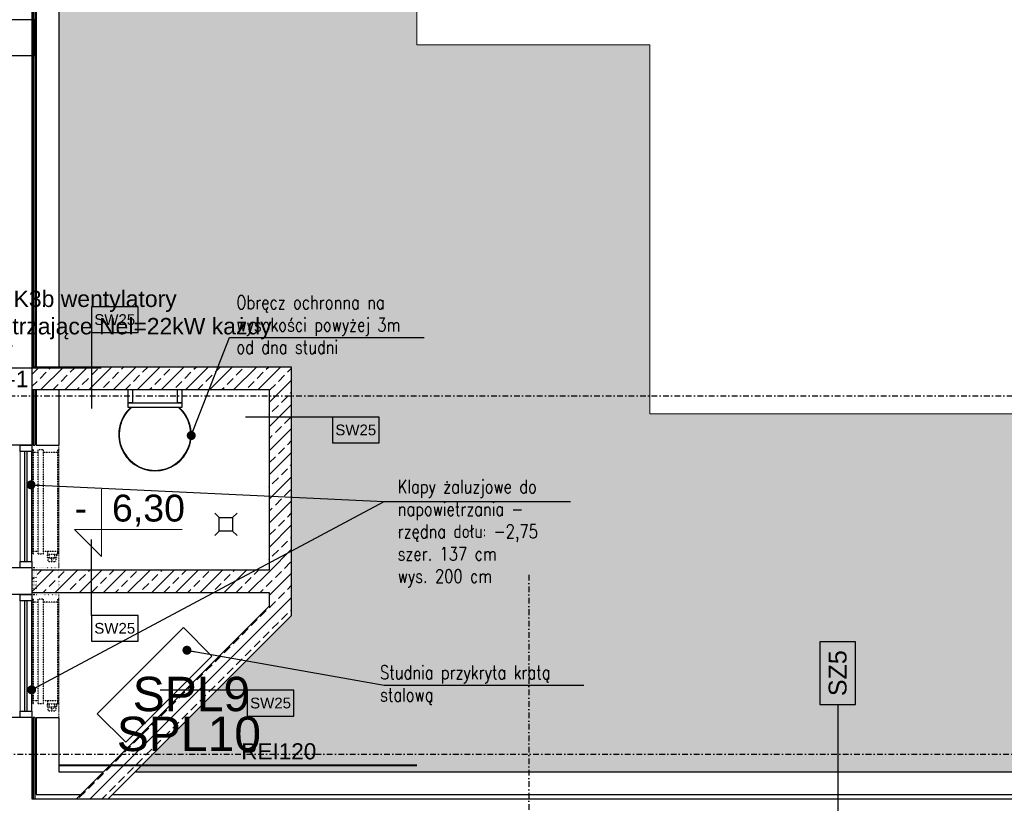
# Model space of a CAD drawing. Header units: centimetres. Extents: x -10729 to 144862, y -4437 to 43656.
# Tile 115 of 148: x 9891 to 10991, y 12255 to 13130. Entities that reach past the tile are written whole.
import ezdxf
from ezdxf.enums import TextEntityAlignment as Align

# ---------------------------------------------------------------- set-up
doc = ezdxf.new("R2010")
doc.units = ezdxf.units.CM
doc.header["$LTSCALE"] = 0.1
doc.header["$PDMODE"] = 35
doc.header["$PDSIZE"] = 0.1
for name, pattern in [('01-103-Went PP_poziom-0_5$0$DASHED', [0.75, 0.5, -0.25]), ('Kondygnacja  -0_5$0$DOT2', [3.175, 0, -3.175]), ('Kondygnacja  -0_5$0$HIDDEN', [9.525, 6.35, -3.175]), ('Osie rzutów$0$DASHDOT2', [12.7, 6.35, -3.175, 0, -3.175])]:
    doc.linetypes.add(name, pattern=pattern)
doc.layers.get('0').update_dxf_attribs({"color": 8})
doc.layers.get('DEFPOINTS').update_dxf_attribs({"color": 8})
for name, color, linetype in [('AU Szafki Klimakonwektorów', 183, 'Continuous'), ('bgde_opis urządzen', 6, 'Continuous'), ('Kondygnacja  -0_5$0$ARCH_CIENKIE_IST', 8, 'Continuous'), ('Kondygnacja  -0_5$0$ARCH_GRUNT', 8, 'Continuous'), ('Kondygnacja  -0_5$0$ARCH_INFO_KOTY_WYSOKOŚCIOWE_IST', 8, 'Continuous'), ('Kondygnacja  -0_5$0$ARCH_INFO_ODPORNOŚĆ OGNIOWA', 8, 'Continuous'), ('Kondygnacja  -0_5$0$ARCH_INFO_OPISY', 8, 'Continuous'), ('Kondygnacja  -0_5$0$ARCH_INFO_OPISY_PRZEGRODY', 8, 'Continuous'), ('Kondygnacja  -0_5$0$ARCH_INFO_OPISY_PRZEGRODY_IST', 8, 'Continuous'), ('Kondygnacja  -0_5$0$ARCH_MUROWANE_IST', 8, 'Continuous'), ('Kondygnacja  -0_5$0$ARCH_PROFILE', 8, 'Continuous'), ('Kondygnacja  -0_5$0$ARCH_STAL', 8, 'Continuous'), ('Kondygnacja  -0_5$0$ARCH_SZKŁO', 8, 'Continuous'), ('Kondygnacja  -0_5$0$ARCH_WYBURZENIA', 8, 'Kondygnacja  -0_5$0$DOT2'), ('Kondygnacja  -0_5$0$ARCH_WYPOSAŻENIE_SANITARNE', 8, 'Continuous'), ('Kondygnacja  -0_5$0$ARCH_ŚLUSARKA_DRZWI', 8, 'Continuous'), ('Kondygnacja  -0_5$0$ARCH_ŻELBET', 8, 'Continuous'), ('Kondygnacja  -0_5$0$ARCH_ŻELBET_IST', 8, 'Continuous'), ('Kondygnacja  -0_5$0$DRABINA', 8, 'Continuous'), ('Osie rzutów$0$ARCH_INFO_OSIE_IST', 8, 'Osie rzutów$0$DASHDOT2'), ('Osie rzutów$0$ARCH_INFO_OSIE_OPISY_IST', 8, 'Continuous')]:
    doc.layers.add(name, color=color, linetype=linetype)
for name, color, linetype, lineweight in [('bgde_urządzenia', 3, 'Continuous', 30), ('Kondygnacja  -0_5$0$ARCH_INFO_KOTY_WYSOKOŚCIOWE', 8, 'Continuous', 15), ('Kondygnacja  -0_5$0$ARCH_INFO_WYMIARY', 8, 'Continuous', 9), ('Kondygnacja  -0_5$0$ARCH_WIDOK', 8, 'Continuous', 13)]:
    doc.layers.add(name, color=color, linetype=linetype, lineweight=lineweight)
doc.layers.add('Kondygnacja  -0_5$0$RYSUNKOWE_NIEDRUK', color=8, linetype='Continuous', lineweight=9, plot=False)
doc.styles.add('Arial', font='ARIAL.TTF')
doc.styles.add('Kondygnacja  -0_5$0$Arial', font='ARIAL.TTF')
doc.styles.add('Kondygnacja  -0_5$0$Romans', font='Romans.shx', dxfattribs={"width": 0.7})
doc.styles.add('Kondygnacja  -0_5$0$ROMANS-50-CM', font='romans.shx', dxfattribs={"width": 0.8, "height": 10})
doc.styles.add('Kondygnacja  -0_5$0$Standard', font='txt')
doc.dimstyles.new('Kondygnacja  -0_5$0$ISO-25', dxfattribs={"dimtxt": 2.5, "dimasz": 2.5, "dimexe": 1.25, "dimexo": 0.625, "dimtad": 1, "dimtxsty": 'Kondygnacja  -0_5$0$Standard', "dimcen": 2.5, "dimadec": 0, "dimazin": 0, "dimtfac": 1, "dimtmove": 0, "dimatfit": 3, "dimfxl": 0, "dimarcsym": 0})
doc.dimstyles.new('Kondygnacja  -0_5$0$Wymiary 1-100', dxfattribs={"dimtxt": 12, "dimasz": 10, "dimexe": 5, "dimexo": 0, "dimgap": 4, "dimtad": 1, "dimrnd": 0.5, "dimzin": 12, "dimdsep": 46, "dimtxsty": 'Kondygnacja  -0_5$0$Romans', "dimblk": 'Kondygnacja  -0_5$0$_Oblique', "dimcen": 10, "dimdle": 10, "dimclrt": 55, "dimazin": 0, "dimtfac": 1, "dimtmove": 1, "dimatfit": 3, "dimfxl": 0, "dimtolj": 1, "dimtzin": 0, "dimarcsym": 0})

# ---------------------------------------------------------------- blocks, each defined once
blk = doc.blocks.new('Osie rzutów')
at = {"layer": 'Osie rzutów$0$ARCH_INFO_OSIE_IST', "ltscale": 10}
for p, q in [((7947.38, 12710), (13655, 12710)), ((10460, 12510), (10460, 4623.26)), ((4436.04, 12310), (13655, 12310))]:
    blk.add_line(p, q, dxfattribs=at)
blk = doc.blocks.new('Kondygnacja  -0_5$0$_Dot')
at = {"color": 0, "linetype": 'ByBlock', "lineweight": -2}
blk.add_line((-0.5, 0), (-1, 0), dxfattribs=at)
at = {"color": 0, "linetype": 'ByBlock', "const_width": 0.5}
blk.add_lwpolyline([(-0.25, 0, 1), (0.25, 0, 1)], format="xyb", close=True, dxfattribs=at)
blk = doc.blocks.new('Kondygnacja  -0_5$0$_Oblique')
at = {"color": 0, "linetype": 'ByBlock', "lineweight": -2}
blk.add_line((-0.5, -0.5), (0.5, 0.5), dxfattribs=at)
blk = doc.blocks.new('*D120')
at = {"layer": 'DEFPOINTS', "color": 0}
for p in [(10335, 12290), (9935, 12176.4), (10335, 12176.4)]:
    blk.add_point(p, dxfattribs=at)
at = {"layer": 'Kondygnacja  -0_5$0$ARCH_INFO_WYMIARY', "color": 0, "lineweight": -2}
for p, q in [((10335, 12184.4), (10335, 12171.4)), ((9925, 12176.4), (10345, 12176.4)), ((9935, 12176.4), (9935, 12181.4))]:
    blk.add_line(p, q, dxfattribs=at)
at = {"layer": 'Kondygnacja  -0_5$0$ARCH_INFO_WYMIARY', "color": 0, "lineweight": -2, "xscale": 10, "yscale": 10, "zscale": 10, "rotation": 180}
blk.add_blockref('Kondygnacja  -0_5$0$_Oblique', (9935, 12176.4), dxfattribs=at)
at = {"layer": 'Kondygnacja  -0_5$0$ARCH_INFO_WYMIARY', "color": 0, "lineweight": -2, "xscale": 10, "yscale": 10, "zscale": 10}
blk.add_blockref('Kondygnacja  -0_5$0$_Oblique', (10335, 12176.4), dxfattribs=at)
at = {"layer": 'Kondygnacja  -0_5$0$ARCH_INFO_WYMIARY', "color": 55, "insert": (10135, 12186.4), "char_height": 12, "attachment_point": 5, "style": 'Kondygnacja  -0_5$0$Romans'}
blk.add_mtext('\\A1;400', dxfattribs=at)
blk = doc.blocks.new('Kondygnacja  -0_5$0$Poziom 0_część B$0$WPUST PODŁOGOWY')
for points in [[(-12.5, 12.5), (-7.5, 7.5)], [(12.5, 12.5), (7.5, 7.5)], [(-7.5, -7.5), (-12.5, -12.5)], [(7.5, -7.5), (12.5, -12.5)]]:
    blk.add_lwpolyline(points)
blk.add_lwpolyline([(-7.5, 7.5), (7.5, 7.5), (7.5, -7.5), (-7.5, -7.5)], close=True)
blk = doc.blocks.new('Kondygnacja  -0_5$0$kota wysokościowa względna wykończeniowa')
at = {"layer": 'Kondygnacja  -0_5$0$ARCH_INFO_KOTY_WYSOKOŚCIOWE'}
blk.add_lwpolyline([(0, 50), (0, 0), (-20, 20), (60, 20)], dxfattribs=at)
at = {"layer": 'Kondygnacja  -0_5$0$ARCH_INFO_KOTY_WYSOKOŚCIOWE', "style": 'Kondygnacja  -0_5$0$Arial'}
for tag, p in [('%%P', (-20, 20)), ('205', (0, 20))]:
    blk.add_attdef(tag, text='', height=20, dxfattribs=at).set_placement(p, align=Align.BOTTOM_LEFT)

msp = doc.modelspace()

# ---------------------------------------------------------------- hatches: boundary and pattern name
at = {"layer": 'Kondygnacja  -0_5$0$ARCH_GRUNT', "linetype": 'Continuous', "lineweight": 5}
h = msp.add_hatch(dxfattribs=at)
h.set_pattern_fill('EARTH', color=256, scale=15, angle=45, style=0)
h.paths.add_polyline_path([(1133.967, 11046.454), (2362.513, 12275), (4925, 12275), (4925, 14755), (7550.104, 14755), (8720.104, 13585), (9935, 13585), (9935, 12742), (10195, 12742), (10195, 12464.645), (10065.178, 12334.822), (10020.355, 12290), (11107.426, 12290), (13507.426, 9890), (14135, 9890), (14135, 8825), (14045, 8825), (14045, 8794.645), (13865.355, 8615), (13550, 8615), (13550, 8506), (14915, 8507.069), (14915, 8955.706), (14915, 9408.893), (14535, 9611.265), (14535, 10290), (13673.112, 10290), (11273.112, 12690), (10595, 12690), (10595, 13102), (10335, 13102), (10335, 13985), (8885.79, 13985), (7715.79, 15155), (4525, 15155), (4525, 12675), (2196.827, 12675), (851.124, 11329.297)])
at = {"layer": 'Kondygnacja  -0_5$0$ARCH_ŻELBET', "linetype": 'Continuous', "lineweight": -3}
h = msp.add_hatch(dxfattribs=at)
h.set_pattern_fill('ANSI33', color=256, scale=3, style=0)
h.paths.add_polyline_path([(9905, 12742), (9905, 12717), (10170, 12717), (10195, 12742)], flags=0)
h = msp.add_hatch(dxfattribs=at)
h.set_pattern_fill('ANSI33', color=256, scale=3, angle=-360, style=0)
h.paths.add_polyline_path([(10195, 12742), (10170, 12717), (10170, 12515.5), (10176.25, 12503), (10195, 12503)], flags=0)
h.paths.add_polyline_path([(10195, 12503), (10176.25, 12503), (10170, 12490.5), (10170, 12475), (10195, 12464.645)], flags=0)
h = msp.add_hatch(dxfattribs=at)
h.set_pattern_fill('ANSI33', color=256, scale=3, style=0)
h.paths.add_polyline_path([(9905, 12515.5), (9905, 12490.5), (10170, 12490.5), (10176.25, 12503), (10170, 12515.5)], flags=0)
h = msp.add_hatch(dxfattribs=at)
h.set_pattern_fill('ANSI33', color=256, scale=3, angle=-360, style=0)
h.paths.add_polyline_path([(10195, 12464.645), (10170, 12475), (9955, 12260), (9990.355, 12260)], flags=0)

# ---------------------------------------------------------------- linework, layer by layer
at = {"layer": 'bgde_opis urządzen'}
msp.add_line((9782.647, 12741.076, 85.475), (9982.535, 12741.076, 85.475), dxfattribs=at)
at = {"layer": 'bgde_urządzenia', "color": 7, "linetype": '01-103-Went PP_poziom-0_5$0$DASHED', "lineweight": -3, "extrusion": (-4.44089e-16, -4.44088e-16, -1)}
for p, q in [((9905.968, 12533.495, -224.632), (9905.968, 12649.795, -224.632)), ((9906.968, 12649.795, -224.632), (9905.968, 12649.795, -224.632)), ((9911.968, 12646.645, -224.632), (9905.968, 12646.645, -224.632)), ((9906.968, 12533.495, -224.632), (9906.968, 12649.795, -224.632)), ((9911.968, 12533.495, -224.632), (9911.968, 12649.795, -224.632)), ((9917.968, 12649.795, -224.632), (9911.968, 12649.795, -224.632)), ((9917.968, 12533.495, -224.632), (9917.968, 12649.795, -224.632)), ((9934.968, 12646.645, -224.632), (9917.968, 12646.645, -224.632)), ((9933.968, 12533.495, -224.632), (9933.968, 12649.795, -224.632)), ((9934.968, 12649.795, -224.632), (9933.968, 12649.795, -224.632)), ((9934.968, 12533.495, -224.632), (9934.968, 12649.795, -224.632)), ((9905.968, 12536.645, -224.632), (9911.968, 12536.645, -224.632)), ((9917.968, 12536.645, -224.632), (9934.968, 12536.645, -224.632)), ((9922.468, 12536.645, -224.632), (9922.468, 12533.145, -224.632)), ((9933.468, 12536.645, -224.632), (9933.468, 12533.145, -224.632)), ((9905.968, 12533.495, -224.632), (9906.968, 12533.495, -224.632)), ((9911.968, 12533.495, -224.632), (9917.968, 12533.495, -224.632)), ((9922.467, 12529.645, -224.632), (9922.467, 12533.145, -224.632)), ((9922.467, 12529.645, -224.632), (9924.468, 12529.645, -224.632)), ((9922.468, 12533.145, -224.632), (9933.468, 12533.145, -224.632)), ((9923.468, 12525.045, -224.632), (9922.968, 12529.645, -224.632)), ((9923.468, 12525.045, -224.632), (9931.468, 12525.045, -224.632)), ((9924.468, 12529.645, -224.632), (9924.468, 12533.145, -224.632)), ((9924.468, 12529.645, -224.632), (9930.468, 12529.645, -224.632)), ((9925.468, 12529.645, -224.632), (9925.468, 12528.095, -224.632)), ((9925.468, 12528.095, -224.632), (9929.468, 12528.095, -224.632)), ((9927.068, 12526.545, -224.632), (9927.868, 12526.545, -224.632)), ((9929.468, 12529.645, -224.632), (9929.468, 12528.095, -224.632)), ((9930.468, 12533.145, -224.632), (9930.468, 12529.645, -224.632)), ((9932.469, 12529.645, -224.632), (9930.468, 12529.645, -224.632)), ((9931.968, 12529.645, -224.632), (9931.468, 12525.045, -224.632)), ((9932.469, 12533.145, -224.632), (9932.469, 12529.645, -224.632)), ((9932.968, 12533.145, -124.596), (9932.968, 12533.395, -124.596)), ((9932.968, 12533.395, -224.632), (9932.968, 12531.395, -224.632)), ((9933.968, 12533.495, -224.632), (9934.968, 12533.495, -224.632)), ((9905.968, 12366.555, -224.632), (9905.968, 12482.855, -224.632)), ((9906.968, 12482.855, -224.632), (9905.968, 12482.855, -224.632)), ((9911.968, 12479.705, -224.632), (9905.968, 12479.705, -224.632)), ((9906.968, 12366.555, -224.632), (9906.968, 12482.855, -224.632)), ((9911.968, 12366.555, -224.632), (9911.968, 12482.855, -224.632)), ((9917.968, 12482.855, -224.632), (9911.968, 12482.855, -224.632)), ((9917.968, 12366.555, -224.632), (9917.968, 12482.855, -224.632)), ((9934.968, 12479.705, -224.632), (9917.968, 12479.705, -224.632)), ((9933.968, 12366.555, -224.632), (9933.968, 12482.855, -224.632)), ((9934.968, 12482.855, -224.632), (9933.968, 12482.855, -224.632)), ((9934.968, 12366.555, -224.632), (9934.968, 12482.855, -224.632)), ((9905.968, 12369.705, -224.632), (9911.968, 12369.705, -224.632)), ((9917.968, 12369.705, -224.632), (9934.968, 12369.705, -224.632)), ((9922.468, 12369.705, -224.632), (9922.468, 12366.205, -224.632)), ((9933.468, 12369.705, -224.632), (9933.468, 12366.205, -224.632)), ((9905.968, 12366.555, -224.632), (9906.968, 12366.555, -224.632)), ((9911.968, 12366.555, -224.632), (9917.968, 12366.555, -224.632)), ((9922.467, 12362.705, -224.632), (9922.467, 12366.205, -224.632)), ((9922.467, 12362.705, -224.632), (9924.468, 12362.705, -224.632)), ((9922.468, 12366.205, -224.632), (9933.468, 12366.205, -224.632)), ((9923.468, 12358.105, -224.632), (9922.968, 12362.705, -224.632)), ((9923.468, 12358.105, -224.632), (9931.468, 12358.105, -224.632)), ((9924.468, 12362.705, -224.632), (9924.468, 12366.205, -224.632)), ((9924.468, 12362.705, -224.632), (9930.468, 12362.705, -224.632)), ((9925.468, 12362.705, -224.632), (9925.468, 12361.155, -224.632)), ((9925.468, 12361.155, -224.632), (9929.468, 12361.155, -224.632)), ((9927.068, 12359.605, -224.632), (9927.868, 12359.605, -224.632)), ((9929.468, 12362.705, -224.632), (9929.468, 12361.155, -224.632)), ((9930.468, 12366.205, -224.632), (9930.468, 12362.705, -224.632)), ((9932.469, 12362.705, -224.632), (9930.468, 12362.705, -224.632)), ((9931.968, 12362.705, -224.632), (9931.468, 12358.105, -224.632)), ((9932.469, 12366.205, -224.632), (9932.469, 12362.705, -224.632)), ((9932.968, 12366.205, -124.596), (9932.968, 12366.455, -124.596)), ((9932.968, 12366.455, -224.632), (9932.968, 12364.455, -224.632)), ((9933.968, 12366.555, -224.632), (9934.968, 12366.555, -224.632))]:
    msp.add_line(p, q, dxfattribs=at)
at = {"layer": 'bgde_urządzenia'}
for p, q in [((10074.224, 12451.13, 94.5), (9978.058, 12354.964, 94.5)), ((10074.224, 12451.13, 94.5), (10106.044, 12419.311, 94.5)), ((10009.877, 12323.144, 94.5), (10106.044, 12419.311, 94.5)), ((9978.058, 12354.964, 94.5), (10009.877, 12323.144, 94.5))]:
    msp.add_line(p, q, dxfattribs=at)
at = {"layer": 'Kondygnacja  -0_5$0$ARCH_CIENKIE_IST', "ltscale": 4}
for p, q in [((9906.5, 13556.5), (9906.5, 12742)), ((9908.5, 13558.5), (9908.5, 12742)), ((9906.5, 12717), (9906.5, 12655)), ((9908.5, 12717), (9908.5, 12655)), ((9906.5, 12351), (9906.5, 12260)), ((9908.5, 12351), (9908.5, 12260))]:
    msp.add_line(p, q, dxfattribs=at)
for points in [[(9906.5, 12655), (9908.5, 12655)], [(9908.5, 12518), (9906.5, 12518)], [(9906.5, 12488), (9908.5, 12488)], [(9908.5, 12351), (9906.5, 12351)]]:
    msp.add_lwpolyline(points, dxfattribs=at)
at = {"layer": 'Kondygnacja  -0_5$0$ARCH_INFO_ODPORNOŚĆ OGNIOWA', "const_width": 2}
msp.add_lwpolyline([(9935, 12297.418), (10335, 12297.418)], dxfattribs=at)
at = {"layer": 'Kondygnacja  -0_5$0$ARCH_INFO_OPISY_PRZEGRODY'}
for points in [[(9971.546, 12780.674), (10023.546, 12780.674), (10023.546, 12809.474), (9971.546, 12809.474), (9971.546, 12780.674)], [(10240.698, 12657.46), (10292.698, 12657.46), (10292.698, 12686.26), (10240.698, 12686.26), (10240.698, 12657.46)], [(9971.546, 12435.963), (10023.546, 12435.963), (10023.546, 12464.763), (9971.546, 12464.763), (9971.546, 12435.963)], [(10145.532, 12352.483), (10197.532, 12352.483), (10197.532, 12381.283), (10145.532, 12381.283), (10145.532, 12352.483)]]:
    msp.add_lwpolyline(points, close=True, dxfattribs=at)
for points in [[(9971.546, 12780.674), (9971.546, 12695.876)], [(10240.698, 12686.26), (10143.404, 12686.26)], [(9971.546, 12464.763), (9971.546, 12549.561)], [(10145.532, 12381.283), (10048.238, 12381.283)]]:
    msp.add_lwpolyline(points, dxfattribs=at)
at = {"layer": 'Kondygnacja  -0_5$0$ARCH_INFO_OPISY_PRZEGRODY_IST'}
msp.add_lwpolyline([(10804.853, 12365.293), (10824.853, 12365.293), (10824.853, 12435.293), (10784.853, 12435.293), (10784.853, 12365.293), (10804.853, 12365.293), (10804.853, 12235)], dxfattribs=at)
at = {"layer": 'Kondygnacja  -0_5$0$ARCH_MUROWANE_IST', "ltscale": 4}
for p, q in [((9935, 13585), (9935, 12742)), ((9910, 13560), (9910, 12742)), ((9910, 12717), (9910, 12655)), ((9935, 12717), (9935, 12655)), ((9910, 12351), (9910, 12265)), ((9935, 12351), (9935, 12290)), ((9935, 12290), (9985, 12290)), ((9935, 12290), (9985, 12290)), ((10020.355, 12290), (11107.426, 12290)), ((10020.355, 12290), (10202.109, 12290)), ((9910, 12265), (9960, 12265)), ((9910, 12265), (9960, 12265)), ((9995.355, 12265), (11097.071, 12265)), ((9995.355, 12265), (10202.109, 12265))]:
    msp.add_line(p, q, dxfattribs=at)
for points in [[(9910, 12655), (9935, 12655)], [(9910, 12351), (9935, 12351)]]:
    msp.add_lwpolyline(points, dxfattribs=at)
at = {"layer": 'Kondygnacja  -0_5$0$ARCH_PROFILE'}
for points in [[(9905, 12648), (9892, 12648), (9892, 12655), (9905, 12655)], [(9905, 12518), (9892, 12518), (9892, 12525), (9905, 12525)], [(9905, 12481), (9892, 12481), (9892, 12488), (9905, 12488)], [(9905, 12351), (9892, 12351), (9892, 12358), (9905, 12358)]]:
    msp.add_lwpolyline(points, close=True, dxfattribs=at)
at = {"layer": 'Kondygnacja  -0_5$0$ARCH_STAL'}
for points in [[(10017.5, 12717), (10017.5, 12702), (10012.5, 12702), (10012.5, 12717)], [(10072.5, 12717), (10072.5, 12702), (10067.5, 12702), (10067.5, 12717)], [(10012.5, 12702), (10072.5, 12702), (10072.5, 12697), (10012.5, 12697)]]:
    msp.add_lwpolyline(points, close=True, dxfattribs=at)
at = {"layer": 'Kondygnacja  -0_5$0$ARCH_SZKŁO'}
for points in [[(9897.25, 12525), (9897.25, 12648)], [(9899.75, 12525), (9899.75, 12648)], [(9897.25, 12358), (9897.25, 12481)], [(9899.75, 12358), (9899.75, 12481)]]:
    msp.add_lwpolyline(points, dxfattribs=at)
at = {"layer": 'Kondygnacja  -0_5$0$ARCH_WIDOK', "linetype": 'Kondygnacja  -0_5$0$HIDDEN', "ltscale": 2}
for points in [[(9905, 12517.997), (9905, 12655)], [(9935, 12518), (9935, 12655)], [(9905, 12488), (9905, 12351)], [(9935, 12488), (9935, 12351)]]:
    msp.add_lwpolyline(points, dxfattribs=at)
at = {"layer": 'Kondygnacja  -0_5$0$ARCH_WIDOK'}
for points in [[(9892, 12648), (9892, 12525)], [(9892, 12481), (9892, 12358)]]:
    msp.add_lwpolyline(points, dxfattribs=at)
at = {"layer": 'Kondygnacja  -0_5$0$ARCH_WYBURZENIA', "ltscale": 4}
for p, q in [((9906.5, 12518), (9906.5, 12488)), ((9908.5, 12518), (9908.5, 12488)), ((9910, 12518), (9910, 12488)), ((9935, 12518), (9935, 12488))]:
    msp.add_line(p, q, dxfattribs=at)
for points in [[(9935, 12518), (9910, 12518)], [(9910, 12488), (9935, 12488)]]:
    msp.add_lwpolyline(points, dxfattribs=at)
at = {"layer": 'Kondygnacja  -0_5$0$ARCH_ŚLUSARKA_DRZWI'}
for p, q in [((9905, 12525), (9905, 12648)), ((9905, 12358), (9905, 12481))]:
    msp.add_line(p, q, dxfattribs=at)
at = {"layer": 'Kondygnacja  -0_5$0$ARCH_ŻELBET', "linetype": 'Continuous', "lineweight": 30}
for p, q in [((9905, 12742), (9905, 12717)), ((10195, 12742), (9905, 12742)), ((10195, 12464.645), (10195, 12742)), ((9905, 12717), (10170, 12717)), ((10170, 12717), (10170, 12515.5)), ((9905, 12515.5), (9905, 12490.5)), ((10170, 12515.5), (9905, 12515.5)), ((9905, 12490.5), (10170, 12490.5)), ((10170, 12490.5), (10170, 12475)), ((10170, 12475), (9955, 12260)), ((9990.355, 12260), (10195, 12464.645)), ((9955, 12260), (9990.355, 12260))]:
    msp.add_line(p, q, dxfattribs=at)
at = {"layer": 'Kondygnacja  -0_5$0$ARCH_ŻELBET_IST', "ltscale": 4}
for p, q in [((9905, 13555), (9905, 12655)), ((9905, 12518), (9905, 12488)), ((9905, 12351), (9905, 12260)), ((9905, 12260), (10202.109, 12260)), ((9905, 12260), (11095, 12260))]:
    msp.add_line(p, q, dxfattribs=at)
msp.add_lwpolyline([(9855, 13130), (9855, 13090), (9908, 13090), (9908, 13130)], close=True, dxfattribs=at)
for points in [[(9905, 12655), (9880, 12655)], [(9905, 12518), (9880, 12518)], [(9905, 12488), (9880, 12488)], [(9905, 12351), (9880, 12351)]]:
    msp.add_lwpolyline(points, dxfattribs=at)
at = {"layer": 'Kondygnacja  -0_5$0$DRABINA'}
for radius, start, end in [(40.5, 131.74493, 48.25507), (40, 130.935929, 49.064071)]:
    msp.add_arc((10042.5, 12666.782), radius, start, end, dxfattribs=at)
at = {"layer": 'Kondygnacja  -0_5$0$RYSUNKOWE_NIEDRUK', "linetype": 'Continuous', "lineweight": 5}
for points in [[(7550.104, 14755), (8720.104, 13585), (9935, 13585), (9935, 12742), (10195, 12742), (10195, 12464.645), (10065.178, 12334.822), (10020.355, 12290), (11107.426, 12290), (13507.426, 9890), (14135, 9890)], [(14535, 10290), (13673.112, 10290), (11273.112, 12690), (10595, 12690), (10595, 13102), (10335, 13102), (10335, 13985)]]:
    msp.add_lwpolyline(points, dxfattribs=at)

# ---------------------------------------------------------------- block references
at = {"layer": 'Kondygnacja  -0_5$0$ARCH_INFO_KOTY_WYSOKOŚCIOWE_IST'}
ref = msp.add_blockref('Kondygnacja  -0_5$0$kota wysokościowa względna wykończeniowa', (9982.801, 12530.63), dxfattribs=dict(at, xscale=1.5, yscale=1.5, zscale=1.5))
ref.add_attrib('0,00', ' 6,30', dxfattribs={"layer": 'Kondygnacja  -0_5$0$ARCH_INFO_KOTY_WYSOKOŚCIOWE', "height": 30, "style": 'Kondygnacja  -0_5$0$Arial'}).set_placement((9982.801, 12560.63), align=Align.BOTTOM_LEFT)
ref.add_attrib('%%P', '-', dxfattribs={"layer": 'Kondygnacja  -0_5$0$ARCH_INFO_KOTY_WYSOKOŚCIOWE', "height": 30, "style": 'Kondygnacja  -0_5$0$Arial'}).set_placement((9952.801, 12560.63), align=Align.BOTTOM_LEFT)
at = {"layer": 'Kondygnacja  -0_5$0$ARCH_WYPOSAŻENIE_SANITARNE', "rotation": 270}
msp.add_blockref('Kondygnacja  -0_5$0$Poziom 0_część B$0$WPUST PODŁOGOWY', (10121.643, 12566.534), dxfattribs=at)
at = {"layer": 'Osie rzutów$0$ARCH_INFO_OSIE_OPISY_IST'}
msp.add_blockref('Osie rzutów', (0, 0), dxfattribs=at)

# ---------------------------------------------------------------- texts
at = {"layer": 'AU Szafki Klimakonwektorów', "char_height": 38.4, "width": 859.37828, "attachment_point": 1, "style": 'Arial'}
for s, insert in [('SPL9', (10017.603, 12396.27)), ('SPL10', (9999.845, 12351.713))]:
    msp.add_mtext(s, dxfattribs=dict(at, insert=insert))
at = {"layer": 'bgde_opis urządzen', "char_height": 18.326, "width": 421.7149, "attachment_point": 1, "style": 'Arial'}
for s, insert in [('NK3a, NK3b wentylatory napowietrzaj{\\fArial|b0|i0|c238|p34;ąc}e Nel=22kW ka{\\fArial|b0|i0|c238|p34;żdy}\\P3~/400V', (9787.858, 12827.515, 2394.208)), ('poziom -1', (9788.928, 12737.928))]:
    msp.add_mtext(s, dxfattribs=dict(at, insert=insert))
at = {"layer": 'Kondygnacja  -0_5$0$ARCH_INFO_ODPORNOŚĆ OGNIOWA', "insert": (10180.731, 12327.927), "char_height": 18, "width": 86.41855, "attachment_point": 5, "style": 'Kondygnacja  -0_5$0$Arial'}
msp.add_mtext('\\PREI120', dxfattribs=at)
at = {"layer": 'Kondygnacja  -0_5$0$ARCH_INFO_OPISY', "char_height": 15, "width": 626.53268, "attachment_point": 1, "style": 'Kondygnacja  -0_5$0$ROMANS-50-CM'}
for s, insert in [('Obręcz ochronna na \\Pwysokości powyżej 3m\\Pod dna studni', (10133.352, 12821.913)), ('Klapy żaluzjowe do\\Pnapowietrzania - \\Przędna dołu: -2,75\\Pszer. 137 cm\\Pwys. 200 cm', (10313.483, 12616.169)), ('Studnia przykryta kratą\\Pstalową', (10293.77, 12408.721))]:
    msp.add_mtext(s, dxfattribs=dict(at, insert=insert))
at = {"layer": 'Kondygnacja  -0_5$0$ARCH_INFO_OPISY_PRZEGRODY', "char_height": 12, "width": 52, "attachment_point": 5, "style": 'Kondygnacja  -0_5$0$Arial'}
for insert in [(9997.546, 12795.074), (10266.698, 12671.86), (9997.546, 12450.363), (10171.532, 12366.883)]:
    msp.add_mtext('SW25', dxfattribs=dict(at, insert=insert))
at = {"layer": 'Kondygnacja  -0_5$0$ARCH_INFO_OPISY_PRZEGRODY_IST', "insert": (10804.853, 12400.293), "char_height": 20, "width": 70, "attachment_point": 5, "rotation": 90, "style": 'Kondygnacja  -0_5$0$Arial'}
msp.add_mtext('SZ5', dxfattribs=at)

# ---------------------------------------------------------------- dimensions: what is measured, and where the dimension line sits
at = {"layer": 'Kondygnacja  -0_5$0$ARCH_INFO_WYMIARY'}
dim = msp.add_linear_dim(base=(10335, 12176.377), p1=(9935, 12176.377), p2=(10335, 12290), dimstyle='Kondygnacja  -0_5$0$Wymiary 1-100', dxfattribs=at)
dim.commit()
dim.dimension.update_dxf_attribs({"geometry": '*D120', "text_midpoint": (10135, 12186.377)})

# ---------------------------------------------------------------- leaders
at = {"layer": 'Kondygnacja  -0_5$0$ARCH_INFO_OPISY'}
for points in [[(10082.984, 12665.658), (10125.519, 12775.229), (10343.21, 12775.229)], [(9904.061, 12610.617), (10298.58, 12592.104), (10506.384, 12592.104)], [(9904.75, 12381.746), (10298.58, 12592.104), (10506.384, 12592.104)], [(10078.153, 12425.937), (10298.58, 12386.796), (10521.19, 12386.796)]]:
    msp.add_leader(points, dimstyle='Kondygnacja  -0_5$0$ISO-25', override={"dimscale": 5, "dimasz": 2, "dimtad": 0, "dimldrblk": 'Kondygnacja  -0_5$0$_Dot'}, dxfattribs=at)

doc.saveas('drawing.dxf')
